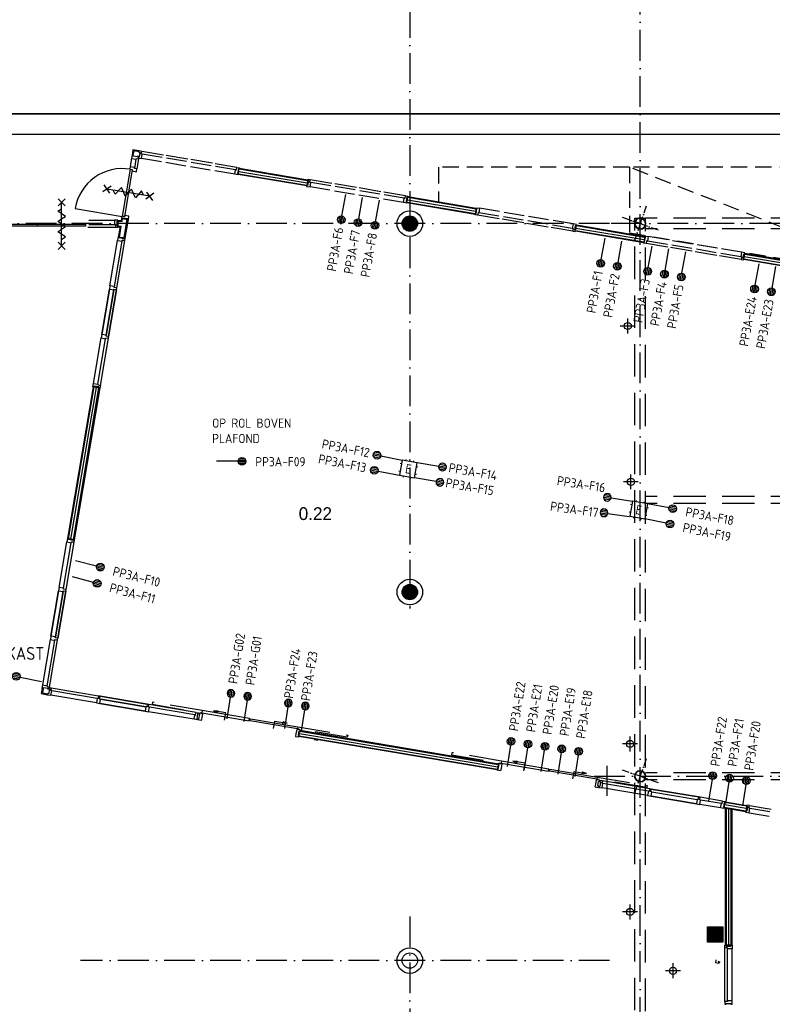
# Model space of a CAD drawing. Header units: millimetres. Extents: x 90707 to 450385, y -1262 to 949019.
# Tile 16 of 60: x 132325 to 147026, y 19153 to 38393. Entities that reach past the tile are written whole.
import ezdxf
from ezdxf.enums import TextEntityAlignment as Align

# ---------------------------------------------------------------- set-up
doc = ezdxf.new("R2010")
doc.units = ezdxf.units.MM
doc.header["$LTSCALE"] = 100
for name, pattern in [('DASHDOT', [9, 6, -1.5, 0, -1.5]), ('HIDDEN', [9.525, 6.35, -3.175]), ('HIDDEN2', [4.7625, 3.175, -1.5875])]:
    doc.linetypes.add(name, pattern=pattern)
doc.layers.get('0').update_dxf_attribs({"linetype": 'CONTINUOUS'})
for name, color, linetype in [('AL$7----_STRAMIEN', 1, 'DASHDOT'), ('AL$8----_HULPKOLOM', 2, 'CONTINUOUS'), ('AL$8----_HULPLIJNEN', 2, 'CONTINUOUS'), ('AL22----_BINNENWAND', 7, 'CONTINUOUS'), ('AL28----_KONSTRUKTIE', 3, 'CONTINUOUS'), ('AL31----_BUITENKOZ', 7, 'CONTINUOUS'), ('AL32----_BINNENKOZ', 7, 'CONTINUOUS'), ('AL32----_DRAAIRICHTING', 1, 'CONTINUOUS'), ('AL65----_BEVEILIGING', 7, 'CONTINUOUS'), ('ALL-----_REFLIJNEN', 8, 'CONTINUOUS'), ('ALXAA---_GEWBETON', 12, 'CONTINUOUS'), ('BOUW', 8, 'CONTINUOUS'), ('EA61303-_ARCEER', 1, 'CONTINUOUS'), ('EB6441--_ATTRIB', 2, 'CONTINUOUS'), ('EB6721--_ATTRIB', 2, 'CONTINUOUS'), ('EL6441--_DATACOM', 3, 'CONTINUOUS'), ('EL6721--_GEB-BEH-AUTO', 3, 'CONTINUOUS'), ('KABELGOOT', 8, 'CONTINUOUS'), ('MV-BINNENBESTRATING', 1, 'CONTINUOUS'), ('MV-BINNENKOZIJN', 1, 'CONTINUOUS'), ('MV-STAALKOLOM', 1, 'CONTINUOUS'), ('TEKST25', 10, 'CONTINUOUS'), ('VOLGNUMMER', 7, 'CONTINUOUS')]:
    doc.layers.add(name, color=color, linetype=linetype)
doc.styles.add('1_8', font='ISO', dxfattribs={"height": 1.8})
doc.styles.add('2_0', font='iso', dxfattribs={"height": 200})
doc.styles.add('BURO-025', font='BUROFONT.shx', dxfattribs={"height": 250})
doc.styles.get("Standard").update_dxf_attribs({"font": 'iso.shx'})

# ---------------------------------------------------------------- blocks, each defined once
blk = doc.blocks.new('ES4X2')
for p, q in [((-0.45, 1.4), (-0.45, 2.6)), ((-0.15, 1.27), (-0.15, 2.73)), ((0.15, 1.27), (0.15, 2.73)), ((0.45, 1.4), (0.45, 2.6)), ((0, 1.25), (0, -3))]:
    blk.add_line(p, q)
blk.add_circle((0, 2), 0.75)
at = {"style": '1_8', "flags": 8}
for tag, p in [('NUMMER', (1.25, 3.5)), ('CODE', (-1.25, 3.5))]:
    blk.add_attdef(tag, text='', height=1.8, rotation=90, dxfattribs=at).set_placement(p, align=Align.MIDDLE_LEFT)
blk.add_attdef('M_CODE', text='', height=1.8, dxfattribs=at).set_placement((0, 0), align=Align.MIDDLE_CENTER)
blk = doc.blocks.new('ES1116A2')
for p, q in [((-1.5, 0.75), (-1.75, 0.75)), ((-0.75, 1.5), (-0.75, 1.75)), ((0.75, 1.5), (0.75, 1.75)), ((1.5, 0.75), (1.75, 0.75)), ((-1.5, -0.75), (-1.75, -0.75)), ((-0.75, -1.5), (-0.75, -1.75)), ((0.75, -1.5), (0.75, -1.75)), ((1.5, -0.75), (1.75, -0.75))]:
    blk.add_line(p, q)
blk.add_lwpolyline([(-1.5, -1.5), (1.5, -1.5), (1.5, 1.5), (-1.5, 1.5)], close=True)
at = {"style": '1_8'}
for tag, flags, p in [('VERMOGEN', 9, (-2.5, 3.5)), ('GROEP', 8, (0, 3.5)), ('SCHAK', 8, (2.5, 3.5)), ('KAST', 9, (7, 3.5)), ('DOEL', 8, (-2.5, 0))]:
    blk.add_attdef(tag, text='', height=1.8, rotation=90, dxfattribs=dict(at, flags=flags)).set_placement(p, align=Align.MIDDLE_LEFT)
at = {"style": '1_8', "flags": 8}
for tag, p in [('NUMMER', (0, 3)), ('CODE', (0, 0))]:
    blk.add_attdef(tag, text='', height=1.8, dxfattribs=at).set_placement(p, align=Align.MIDDLE)
blk.add_attdef('TAL', text='', height=1.8, rotation=90, dxfattribs=at).set_placement((2.5, 3.5), align=Align.MIDDLE_CENTER)
at = {"style": '1_8', "flags": 9}
blk.add_attdef('M_CODE', text='', height=1.8, dxfattribs=at).set_placement((0, 0), align=Align.MIDDLE_CENTER)
blk = doc.blocks.new('EH100000')
at = {"linetype": 'ByBlock'}
for p, q in [((1, 0.5), (0, 0.5)), ((1, 0.5, 1), (0, 0.5, 1)), ((0, -0.5, 1), (1, -0.5, 1)), ((1, -0.5), (0, -0.5))]:
    blk.add_line(p, q, dxfattribs=at)
at = {"linetype": 'ByBlock', "invisible_edges": 15}
for points in [[(1, -0.5), (0, -0.5), (0, 0.5), (1, 0.5)], [(0, 0.5), (1, 0.5), (1, 0.5, 1), (0, 0.5, 1)], [(0, -0.5, 1), (1, -0.5, 1), (1, -0.5), (0, -0.5)]]:
    blk.add_3dface(points, dxfattribs=at)
at = {"linetype": 'ByBlock', "style": '2_0', "flags": 8}
blk.add_attdef('FUNCTIE', text='', height=0.5, dxfattribs=at).set_placement((0.5, 0), align=Align.MIDDLE)
at = {"linetype": 'ByBlock', "flags": 9}
blk.add_attdef('SCHOT', text='', height=0.5, dxfattribs=at).set_placement((0.5, 0), align=Align.MIDDLE)
blk = doc.blocks.new('A$Cca306792')
at = {"layer": 'AL$7----_STRAMIEN', "color": 1}
for p, q in [((48828, 59705), (48828, 28151)), ((48828, 22132), (48828, 5654)), ((52728, 21270), (42396, 21270))]:
    blk.add_line(p, q, dxfattribs=at)
at = {"layer": 'AL$7----_STRAMIEN'}
for points in [[(53328, 5550), (53328, 47073)], [(52428, 24870), (80709, 24870)]]:
    blk.add_lwpolyline(points, dxfattribs=at)
at = {"layer": 'AL$7----_STRAMIEN', "color": 1}
blk.add_lwpolyline([(101068, 35670), (52728, 35670), (28083, 35670)], dxfattribs=at)
at = {"layer": 'AL$8----_HULPKOLOM', "color": 8}
for centre in [(48828, 35670), (48828, 28470), (48828, 28470), (48828, 21270), (48828, 21270)]:
    blk.add_circle(centre, 250, dxfattribs=at)
at = {"layer": 'AL$8----_HULPLIJNEN', "color": 8, "linetype": 'DASHDOT', "ltscale": 0.25}
for p, q in [((53328, 35670), (53449, 36017)), ((53328, 35670), (52981, 35790)), ((53328, 35670), (53208, 35322)), ((53328, 35670), (53676, 35549)), ((53328, 24870), (53449, 25217)), ((53328, 24870), (52981, 24990)), ((53328, 24870), (53208, 24522)), ((53328, 24870), (53676, 24749))]:
    blk.add_line(p, q, dxfattribs=at)
at = {"layer": 'AL22----_BINNENWAND', "color": 8}
for p, q in [((45476, 36630), (45497, 36753)), ((45497, 36753), (46834, 36528)), ((46813, 36405), (45476, 36630)), ((46834, 36528), (46813, 36405)), ((48770, 36075), (48790, 36199)), ((48790, 36199), (50125, 35974)), ((50104, 35851), (48770, 36075)), ((50125, 35974), (50104, 35851)), ((43126, 35732), (43126, 35607)), ((43126, 35732), (43194, 35732)), ((43126, 35717), (43207, 35717)), ((43126, 35622), (43191, 35622)), ((43126, 35607), (43173, 35607)), ((43139, 35408), (43173, 35607)), ((43154, 35405), (43191, 35622)), ((43194, 35732), (43201, 35773)), ((43201, 35773), (43324, 35752)), ((43207, 35717), (43216, 35770)), ((43248, 35389), (43309, 35754)), ((43324, 35752), (43263, 35387)), ((52061, 35521), (52082, 35645)), ((52082, 35645), (53416, 35420)), ((43263, 35387), (43139, 35408)), ((53396, 35297), (52061, 35521)), ((53416, 35420), (53396, 35297)), ((55352, 34967), (55373, 35091)), ((55373, 35091), (56707, 34866)), ((56686, 34743), (55352, 34967)), ((42147, 29514), (42647, 32481)), ((42770, 32460), (42271, 29493)), ((42647, 32481), (42770, 32460)), ((42271, 29493), (42147, 29514)), ((46662, 25646), (46683, 25769)), ((50537, 24994), (46662, 25646)), ((46683, 25769), (50558, 25117)), ((50558, 25117), (50537, 24994)), ((54965, 24248), (54986, 24371)), ((55389, 24177), (54965, 24248)), ((54991, 24244), (54965, 24248)), ((54986, 24371), (55410, 24300)), ((55116, 24223), (54991, 24244)), ((54991, 21568), (54991, 24243)), ((54991, 24243), (54994, 24243)), ((55410, 24300), (55389, 24177)), ((55116, 24223), (55116, 21568)), ((55116, 21568), (54991, 21568))]:
    blk.add_line(p, q, dxfattribs=at)
at = {"layer": 'AL22----_BINNENWAND', "color": 8, "linetype": 'Continuous'}
for p, q in [((45478, 36645), (46816, 36419)), ((45494, 36738), (46831, 36513)), ((48788, 36184), (50123, 35959)), ((48772, 36090), (50107, 35865)), ((52079, 35630), (53414, 35405)), ((52063, 35536), (53398, 35311)), ((55370, 35076), (56705, 34851)), ((55355, 34982), (56689, 34757)), ((42162, 29511), (42662, 32478)), ((42256, 29496), (42755, 32462)), ((46665, 25661), (50540, 25008)), ((46681, 25754), (50556, 25102)), ((55392, 24192), (54968, 24263)), ((55408, 24285), (54984, 24357)), ((55006, 24243), (55006, 21568)), ((55101, 24225), (55101, 21568))]:
    blk.add_line(p, q, dxfattribs=at)
at = {"layer": 'AL28----_KONSTRUKTIE', "color": 8}
for p, q in [((52673, 25073), (52673, 24488)), ((54641, 21630), (54641, 21930)), ((54641, 21930), (54941, 21930)), ((54941, 21930), (54941, 21630)), ((54941, 21630), (54641, 21630))]:
    blk.add_line(p, q, dxfattribs=at)
for centre in [(48828, 35670), (48828, 28470), (48828, 28470), (48828, 21270), (48828, 21270)]:
    blk.add_circle(centre, 150, dxfattribs=at)
for centre, radius, start, end in [((53328, 35670), 110, 160.8893, 340.8893), ((53328, 35670), 110, 340.8893, 160.8893), ((53328, 35670), 102, 160.8893, 340.8893), ((53328, 35670), 102, 340.8893, 160.8893), ((53328, 24870), 110, 160.8893, 340.8893), ((53328, 24870), 110, 340.8893, 160.8893), ((53328, 24870), 102, 160.8893, 340.8893), ((53328, 24870), 102, 340.8893, 160.8893)]:
    blk.add_arc(centre, radius, start, end, dxfattribs=at)
at = {"layer": 'AL31----_BUITENKOZ', "color": 8, "linetype": 'Continuous'}
for p, q in [((40612, 35661), (41546, 35661)), ((41546, 35620), (40612, 35620)), ((41546, 35661), (41546, 35620)), ((41558, 35620), (41558, 35661)), ((41558, 35661), (42493, 35661)), ((42493, 35620), (41558, 35620)), ((42493, 35661), (42493, 35620)), ((44771, 26153), (44765, 26113)), ((44765, 26113), (45690, 25957)), ((45697, 25998), (44771, 26153)), ((45690, 25957), (45697, 25998)), ((45710, 25954), (45717, 25994)), ((45717, 25994), (46642, 25838)), ((46635, 25798), (45710, 25954)), ((46642, 25838), (46635, 25798)), ((50620, 25169), (50613, 25128)), ((50613, 25128), (51538, 24973)), ((51545, 25013), (50620, 25169)), ((51538, 24973), (51545, 25013)), ((51558, 24969), (51565, 25010)), ((52484, 24814), (51558, 24969)), ((51565, 25010), (52490, 24854)), ((52490, 24854), (52484, 24814))]:
    blk.add_line(p, q, dxfattribs=at)
at = {"layer": 'AL31----_BUITENKOZ', "color": 8, "linetype": 'HIDDEN'}
for p, q in [((43800, 26317), (43793, 26277)), ((43793, 26277), (44765, 26113)), ((44771, 26153), (43800, 26317)), ((47607, 25634), (46635, 25798)), ((46642, 25838), (47614, 25675)), ((47614, 25675), (47607, 25634)), ((49648, 25332), (49641, 25292)), ((49641, 25292), (50613, 25128)), ((50620, 25169), (49648, 25332)), ((52490, 24854), (53462, 24690)), ((53455, 24650), (52484, 24814)), ((53462, 24690), (53455, 24650))]:
    blk.add_line(p, q, dxfattribs=at)
at = {"layer": 'AL31----_BUITENKOZ', "color": 8}
for p, q in [((44995, 26149), (45079, 26151)), ((45234, 26108), (44995, 26149)), ((44995, 26149), (45073, 26119)), ((45073, 26119), (45076, 26135)), ((45079, 26151), (45076, 26135)), ((45210, 25964), (45234, 26108)), ((46165, 25803), (46190, 25947)), ((46190, 25947), (46429, 25907)), ((46346, 25905), (46348, 25921)), ((46429, 25907), (46346, 25905)), ((46351, 25937), (46348, 25921)), ((46429, 25907), (46351, 25937)), ((50843, 25164), (50927, 25167)), ((51082, 25124), (50843, 25164)), ((50843, 25164), (50921, 25134)), ((50921, 25134), (50924, 25150)), ((50927, 25167), (50924, 25150)), ((51058, 24979), (51082, 25124)), ((52014, 24818), (52038, 24963)), ((52038, 24963), (52278, 24923)), ((52194, 24920), (52197, 24936)), ((52278, 24923), (52194, 24920)), ((52199, 24952), (52197, 24936)), ((52278, 24923), (52199, 24952))]:
    blk.add_line(p, q, dxfattribs=at)
at = {"layer": 'AL32----_BINNENKOZ', "color": 8}
for p, q in [((43393, 36958), (43363, 36780)), ((43402, 37007), (43391, 36941)), ((43391, 36941), (43477, 36927)), ((43419, 37110), (43402, 37007)), ((43423, 37004), (43402, 37007)), ((43541, 37089), (43419, 37110)), ((43434, 37089), (43419, 37004)), ((43421, 36988), (43423, 37004)), ((43511, 36973), (43421, 36988)), ((43538, 37072), (43434, 37089)), ((43477, 36927), (43480, 36943)), ((43480, 36943), (43530, 36935)), ((43514, 36988), (43511, 36973)), ((43539, 36984), (43514, 36988)), ((43522, 36974), (43518, 36952)), ((43518, 36952), (43584, 36941)), ((43538, 36971), (43522, 36974)), ((43530, 36935), (43539, 36984)), ((43541, 37089), (43537, 37065)), ((43537, 37065), (43553, 37062)), ((43553, 37062), (43538, 36971)), ((43591, 37081), (43541, 37089)), ((43582, 37031), (43591, 37081)), ((43599, 37028), (43582, 37031)), ((43584, 36941), (43599, 37028)), ((43974, 36876), (43584, 36941)), ((44014, 37010), (43591, 37081)), ((43988, 36962), (43599, 37028)), ((44492, 36929), (44069, 37000)), ((44467, 36882), (44077, 36947)), ((43363, 36780), (43356, 36734)), ((43363, 36780), (43356, 36734)), ((43450, 36765), (43363, 36780)), ((43477, 36927), (43447, 36747)), ((43447, 36747), (43450, 36765)), ((43530, 36935), (43497, 36739)), ((44452, 36795), (44062, 36861)), ((44930, 36715), (44541, 36780)), ((44970, 36849), (44547, 36920)), ((44945, 36801), (44555, 36867)), ((45448, 36768), (45025, 36839)), ((45423, 36721), (45034, 36786)), ((45440, 36718), (45448, 36768)), ((45448, 36768), (45498, 36760)), ((45498, 36760), (45494, 36735)), ((43367, 36732), (43211, 35811)), ((43406, 36726), (43251, 35805)), ((43356, 36734), (43406, 36726)), ((43406, 36726), (43401, 36699)), ((43401, 36699), (43488, 36684)), ((43497, 36739), (43447, 36747)), ((43488, 36684), (43497, 36739)), ((45409, 36634), (45019, 36700)), ((45409, 36634), (45423, 36721)), ((45475, 36623), (45409, 36634)), ((45423, 36721), (45440, 36718)), ((45478, 36738), (45462, 36647)), ((45462, 36647), (45478, 36645)), ((45478, 36645), (45475, 36623)), ((45494, 36735), (45478, 36738)), ((46816, 36419), (46812, 36398)), ((46812, 36398), (46878, 36387)), ((46831, 36417), (46816, 36419)), ((46835, 36535), (46831, 36510)), ((46831, 36510), (46847, 36508)), ((46847, 36508), (46831, 36417)), ((46884, 36527), (46835, 36535)), ((46876, 36476), (46884, 36527)), ((46893, 36473), (46876, 36476)), ((46878, 36387), (46893, 36473)), ((47267, 36321), (46878, 36387)), ((47307, 36455), (46884, 36527)), ((47282, 36408), (46893, 36473)), ((47786, 36375), (47363, 36446)), ((47760, 36327), (47371, 36393)), ((48264, 36294), (47841, 36366)), ((47746, 36241), (47356, 36306)), ((48224, 36160), (47834, 36226)), ((48239, 36247), (47849, 36312)), ((48742, 36214), (48319, 36285)), ((48717, 36166), (48327, 36232)), ((48734, 36164), (48742, 36214)), ((48742, 36214), (48791, 36206)), ((48771, 36184), (48756, 36093)), ((48787, 36181), (48771, 36184)), ((48791, 36206), (48787, 36181)), ((48702, 36080), (48313, 36145)), ((48702, 36080), (48717, 36166)), ((48768, 36068), (48702, 36080)), ((48717, 36166), (48734, 36164)), ((48756, 36093), (48772, 36090)), ((48772, 36090), (48768, 36068)), ((50123, 35959), (50126, 35981)), ((50126, 35981), (50192, 35970)), ((43201, 35813), (43194, 35774)), ((43251, 35805), (43201, 35813)), ((43255, 35831), (43251, 35805)), ((43342, 35817), (43255, 35831)), ((43331, 35751), (43342, 35817)), ((50103, 35844), (50107, 35868)), ((50152, 35835), (50103, 35844)), ((50107, 35868), (50123, 35866)), ((50138, 35956), (50123, 35959)), ((50123, 35866), (50138, 35956)), ((50161, 35886), (50152, 35835)), ((50575, 35764), (50152, 35835)), ((50178, 35883), (50161, 35886)), ((50192, 35970), (50178, 35883)), ((50567, 35817), (50178, 35883)), ((50582, 35904), (50192, 35970)), ((51045, 35737), (50656, 35802)), ((51060, 35824), (50671, 35889)), ((51538, 35743), (51149, 35809)), ((42541, 35600), (43076, 35600)), ((42558, 35739), (43059, 35739)), ((42558, 35651), (43059, 35651)), ((43126, 35739), (43059, 35739)), ((43059, 35739), (43059, 35651)), ((43059, 35651), (43076, 35651)), ((43076, 35651), (43076, 35600)), ((43076, 35600), (43126, 35600)), ((43110, 35625), (43110, 35717)), ((43110, 35717), (43126, 35717)), ((43126, 35625), (43110, 35625)), ((43126, 35717), (43126, 35739)), ((43126, 35600), (43126, 35625)), ((43194, 35774), (43219, 35770)), ((43219, 35770), (43221, 35785)), ((43221, 35785), (43312, 35770)), ((43312, 35770), (43309, 35754)), ((43309, 35754), (43331, 35751)), ((51054, 35684), (50631, 35755)), ((51532, 35603), (51109, 35674)), ((51524, 35656), (51134, 35722)), ((52010, 35523), (51587, 35594)), ((52002, 35576), (51612, 35641)), ((52017, 35663), (51627, 35728)), ((52017, 35663), (52002, 35576)), ((52083, 35651), (52017, 35663)), ((52048, 35542), (52063, 35632)), ((52063, 35632), (52079, 35630)), ((52079, 35630), (52083, 35651)), ((43131, 35409), (43120, 35343)), ((43153, 35405), (43131, 35409)), ((43150, 35390), (43153, 35405)), ((52002, 35576), (52019, 35573)), ((52019, 35573), (52010, 35523)), ((52010, 35523), (52060, 35514)), ((52064, 35539), (52048, 35542)), ((52060, 35514), (52064, 35539)), ((53414, 35405), (53417, 35427)), ((53430, 35402), (53414, 35405)), ((53414, 35312), (53430, 35402)), ((53417, 35427), (53484, 35416)), ((53484, 35416), (53469, 35329)), ((53873, 35350), (53484, 35416)), ((42970, 34455), (43120, 35343)), ((43057, 34440), (43207, 35328)), ((43105, 34415), (43260, 35337)), ((43120, 35343), (43207, 35328)), ((43241, 35374), (43150, 35390)), ((43207, 35328), (43210, 35345)), ((43260, 35337), (43210, 35345)), ((43210, 35345), (43260, 35337)), ((43244, 35390), (43241, 35374)), ((43268, 35386), (43244, 35390)), ((43260, 35337), (43268, 35386)), ((53394, 35290), (53399, 35314)), ((53444, 35281), (53394, 35290)), ((53399, 35314), (53414, 35312)), ((53452, 35332), (53444, 35281)), ((53867, 35210), (53444, 35281)), ((53469, 35329), (53452, 35332)), ((53858, 35263), (53469, 35329)), ((54337, 35183), (53947, 35248)), ((54351, 35270), (53962, 35335)), ((54830, 35189), (54440, 35255)), ((54345, 35130), (53922, 35201)), ((54823, 35049), (54400, 35120)), ((54815, 35102), (54425, 35168)), ((55302, 34969), (54879, 35040)), ((55293, 35022), (54904, 35087)), ((55308, 35109), (54918, 35174)), ((55308, 35109), (55293, 35022)), ((55293, 35022), (55310, 35019)), ((55310, 35019), (55302, 34969)), ((55374, 35097), (55308, 35109)), ((55339, 34988), (55355, 35078)), ((55355, 35078), (55370, 35076)), ((55370, 35076), (55374, 35097)), ((55302, 34969), (55351, 34960)), ((55355, 34985), (55339, 34988)), ((55351, 34960), (55355, 34985)), ((42970, 34455), (42959, 34389)), ((43057, 34440), (42970, 34455)), ((43054, 34424), (43057, 34440)), ((42810, 33501), (42959, 34389)), ((42959, 34389), (42810, 33501)), ((42810, 33501), (42959, 34389)), ((42959, 34389), (42810, 33501)), ((42897, 33487), (43046, 34374)), ((43046, 34374), (42897, 33487)), ((42944, 33461), (43099, 34382)), ((43099, 34382), (42944, 33461)), ((42959, 34389), (43046, 34374)), ((43046, 34374), (43049, 34391)), ((43049, 34391), (43099, 34382)), ((43105, 34415), (43054, 34424)), ((43099, 34382), (43105, 34415)), ((42810, 33501), (42799, 33435)), ((42897, 33487), (42810, 33501)), ((42894, 33470), (42897, 33487)), ((42650, 32548), (42799, 33435)), ((42650, 32548), (42799, 33435)), ((42736, 32534), (42886, 33421)), ((42784, 32508), (42939, 33429)), ((42799, 33435), (42886, 33421)), ((42886, 33421), (42888, 33437)), ((42888, 33437), (42939, 33429)), ((42944, 33461), (42894, 33470)), ((42939, 33429), (42944, 33461)), ((42638, 32482), (42650, 32548)), ((42650, 32548), (42736, 32534)), ((42736, 32534), (42733, 32517)), ((42733, 32517), (42784, 32508)), ((42660, 32478), (42638, 32482)), ((42663, 32494), (42660, 32478)), ((42753, 32479), (42663, 32494)), ((42751, 32463), (42753, 32479)), ((42775, 32459), (42751, 32463)), ((42784, 32508), (42775, 32459)), ((41978, 28561), (42128, 29449)), ((42113, 28521), (42268, 29443)), ((42139, 29515), (42128, 29449)), ((42128, 29449), (42215, 29435)), ((42161, 29512), (42139, 29515)), ((42158, 29496), (42161, 29512)), ((42249, 29481), (42158, 29496)), ((42215, 29435), (42217, 29451)), ((42268, 29443), (42217, 29451)), ((42217, 29451), (42268, 29443)), ((42251, 29496), (42249, 29481)), ((42276, 29492), (42251, 29496)), ((42268, 29443), (42276, 29492)), ((42065, 28547), (42215, 29435)), ((41818, 27608), (41967, 28495)), ((41967, 28495), (41818, 27608)), ((41818, 27608), (41967, 28495)), ((41967, 28495), (41818, 27608)), ((41905, 27593), (42054, 28481)), ((42054, 28481), (41905, 27593)), ((41952, 27568), (42107, 28489)), ((42107, 28489), (41952, 27568)), ((41978, 28561), (41967, 28495)), ((41967, 28495), (42054, 28481)), ((42065, 28547), (41978, 28561)), ((42054, 28481), (42057, 28497)), ((42057, 28497), (42107, 28489)), ((42062, 28530), (42065, 28547)), ((42113, 28521), (42062, 28530)), ((42107, 28489), (42113, 28521)), ((41657, 26655), (41807, 27542)), ((41657, 26655), (41807, 27542)), ((41744, 26640), (41894, 27527)), ((41792, 26615), (41947, 27535)), ((41818, 27608), (41807, 27542)), ((41807, 27542), (41894, 27527)), ((41905, 27593), (41818, 27608)), ((41894, 27527), (41896, 27544)), ((41896, 27544), (41947, 27535)), ((41902, 27576), (41905, 27593)), ((41952, 27568), (41902, 27576)), ((41947, 27535), (41952, 27568)), ((41646, 26589), (41629, 26486)), ((41646, 26589), (41657, 26655)), ((41668, 26585), (41646, 26589)), ((41664, 26586), (41650, 26501)), ((41657, 26655), (41744, 26640)), ((41671, 26601), (41668, 26585)), ((41761, 26585), (41671, 26601)), ((41744, 26640), (41741, 26623)), ((41741, 26623), (41792, 26615)), ((41759, 26570), (41761, 26585)), ((41783, 26565), (41759, 26570)), ((41774, 26602), (41770, 26578)), ((41770, 26578), (41786, 26575)), ((41786, 26575), (41771, 26484)), ((41824, 26594), (41774, 26602)), ((41792, 26615), (41783, 26565)), ((41824, 26594), (41815, 26544)), ((41815, 26544), (41824, 26594)), ((42745, 26439), (41824, 26594)), ((41629, 26486), (41751, 26465)), ((41650, 26501), (41754, 26483)), ((41755, 26487), (41751, 26465)), ((41751, 26465), (41817, 26454)), ((41771, 26484), (41755, 26487)), ((41832, 26541), (41815, 26544)), ((41817, 26454), (41832, 26541)), ((42705, 26305), (41817, 26454)), ((42720, 26392), (41832, 26541)), ((42720, 26392), (42705, 26305)), ((42737, 26389), (42720, 26392)), ((42745, 26439), (42737, 26389)), ((42778, 26434), (42745, 26439)), ((42769, 26383), (42778, 26434)), ((42786, 26380), (42769, 26383)), ((42771, 26294), (42786, 26380)), ((43699, 26279), (42778, 26434)), ((42778, 26434), (43699, 26279)), ((43674, 26231), (42786, 26380)), ((42786, 26380), (43674, 26231)), ((42705, 26305), (42771, 26294)), ((43659, 26144), (42771, 26294)), ((42771, 26294), (43659, 26144)), ((43659, 26144), (42771, 26294)), ((42771, 26294), (43659, 26144)), ((43674, 26231), (43659, 26144)), ((43690, 26228), (43674, 26231)), ((43699, 26279), (43690, 26228)), ((43731, 26273), (43699, 26279)), ((43723, 26223), (43731, 26273)), ((43740, 26220), (43723, 26223)), ((43725, 26133), (43740, 26220)), ((44652, 26118), (43731, 26273)), ((44627, 26071), (43740, 26220)), ((43659, 26144), (43725, 26133)), ((44612, 25984), (43725, 26133)), ((44612, 25984), (43725, 26133)), ((44612, 25984), (44627, 26071)), ((44678, 25973), (44612, 25984)), ((44627, 26071), (44643, 26068)), ((44643, 26068), (44652, 26118)), ((44652, 26118), (44701, 26110)), ((44681, 26088), (44666, 25997)), ((44666, 25997), (44682, 25994)), ((44682, 25994), (44678, 25973)), ((44697, 26085), (44681, 26088)), ((44688, 25971), (44692, 25996)), ((44692, 25996), (44708, 25993)), ((44701, 26110), (44697, 26085)), ((44707, 26086), (44711, 26108)), ((44723, 26084), (44707, 26086)), ((44708, 25993), (44723, 26084)), ((44711, 26108), (44777, 26097)), ((44763, 26010), (44754, 25960)), ((44777, 26097), (44763, 26010)), ((44763, 26010), (44763, 26010)), ((44754, 25960), (44688, 25971)), ((46618, 25787), (46604, 25700)), ((46684, 25776), (46618, 25787)), ((46604, 25700), (46595, 25650)), ((46595, 25650), (46661, 25639)), ((46604, 25700), (46604, 25700)), ((46650, 25666), (46665, 25757)), ((46665, 25664), (46650, 25666)), ((46661, 25639), (46665, 25664)), ((46665, 25757), (46681, 25754)), ((46681, 25754), (46684, 25776)), ((46962, 25589), (47028, 25578)), ((50556, 25102), (50559, 25124)), ((50571, 25099), (50556, 25102)), ((50556, 25009), (50571, 25099)), ((50559, 25124), (50625, 25113)), ((50611, 25026), (50602, 24975)), ((50625, 25113), (50611, 25026)), ((50611, 25026), (50611, 25026)), ((50536, 24987), (50540, 25011)), ((50602, 24975), (50536, 24987)), ((50540, 25011), (50556, 25009)), ((52452, 24716), (52443, 24666)), ((52443, 24666), (52509, 24654)), ((52466, 24803), (52452, 24716)), ((52452, 24716), (52452, 24716)), ((52533, 24792), (52466, 24803)), ((52498, 24682), (52513, 24772)), ((52514, 24679), (52498, 24682)), ((52509, 24654), (52514, 24679)), ((52513, 24772), (52529, 24770)), ((52523, 24674), (52519, 24653)), ((52519, 24653), (52585, 24642)), ((52539, 24672), (52523, 24674)), ((52529, 24770), (52533, 24792)), ((52542, 24790), (52538, 24765)), ((52538, 24765), (52554, 24763)), ((52554, 24763), (52539, 24672)), ((52592, 24782), (52542, 24790)), ((52592, 24782), (52583, 24731)), ((52583, 24731), (52592, 24782)), ((52600, 24728), (52583, 24731)), ((52585, 24642), (52600, 24728)), ((53473, 24492), (52585, 24642)), ((53513, 24626), (52592, 24782)), ((53488, 24579), (52600, 24728)), ((53513, 24626), (53504, 24576)), ((53545, 24621), (53513, 24626)), ((53488, 24579), (53473, 24492)), ((53473, 24492), (53539, 24481)), ((53504, 24576), (53488, 24579)), ((53537, 24571), (53545, 24621)), ((53554, 24568), (53537, 24571)), ((53539, 24481), (53554, 24568)), ((53539, 24481), (54426, 24332)), ((54426, 24332), (53539, 24481)), ((53539, 24481), (54426, 24332)), ((54426, 24332), (53539, 24481)), ((53545, 24621), (54466, 24466)), ((54466, 24466), (53545, 24621)), ((53554, 24568), (54441, 24419)), ((54466, 24466), (54458, 24416)), ((54499, 24460), (54466, 24466)), ((54490, 24410), (54499, 24460)), ((54938, 24387), (54499, 24460)), ((54441, 24419), (54426, 24332)), ((54426, 24332), (54493, 24321)), ((54458, 24416), (54441, 24419)), ((54507, 24407), (54490, 24410)), ((54493, 24321), (54507, 24407)), ((54898, 24252), (54493, 24321)), ((54898, 24252), (54493, 24321)), ((54913, 24339), (54507, 24407)), ((54898, 24252), (54913, 24339)), ((54964, 24241), (54898, 24252)), ((54913, 24339), (54929, 24336)), ((54929, 24336), (54938, 24387)), ((54938, 24387), (54987, 24378)), ((54967, 24356), (54952, 24266)), ((54952, 24266), (54968, 24263)), ((54968, 24263), (54964, 24241)), ((54983, 24354), (54967, 24356)), ((54987, 24378), (54983, 24354)), ((55411, 24307), (55407, 24282)), ((55407, 24282), (55423, 24280)), ((55423, 24280), (55408, 24189)), ((55461, 24299), (55411, 24307)), ((55452, 24248), (55461, 24299)), ((55469, 24245), (55452, 24248)), ((55454, 24159), (55469, 24245)), ((55461, 24299), (55884, 24227)), ((55469, 24245), (55858, 24180)), ((55392, 24192), (55388, 24170)), ((55388, 24170), (55454, 24159)), ((55408, 24189), (55392, 24192)), ((55454, 24159), (55844, 24093)), ((54984, 21568), (55009, 21568)), ((54984, 21518), (54984, 21568)), ((55009, 21568), (55009, 21552)), ((55009, 21552), (55098, 21552)), ((55098, 21552), (55098, 21568)), ((55098, 21568), (55123, 21568)), ((55123, 21568), (55123, 21501)), ((54984, 20468), (54984, 21518)), ((55035, 21518), (54984, 21518)), ((55035, 21501), (55035, 21518)), ((55035, 20485), (55035, 21501)), ((55123, 21501), (55035, 21501)), ((55123, 20485), (55123, 21501)), ((54804, 21283), (54796, 21233)), ((54796, 21233), (54862, 21222)), ((54804, 21283), (54804, 21283)), ((54866, 21246), (54850, 21249)), ((54862, 21222), (54866, 21246)), ((54875, 21242), (54872, 21220)), ((54891, 21239), (54875, 21242)), ((55035, 20468), (54984, 20468)), ((54984, 20468), (54984, 20418)), ((54984, 20418), (55009, 20418)), ((55009, 20418), (55009, 20434)), ((55009, 20434), (55098, 20434)), ((55123, 20485), (55035, 20485)), ((55035, 20485), (55035, 20468)), ((55098, 20434), (55098, 20418)), ((55098, 20418), (55123, 20418)), ((55123, 20418), (55123, 20485))]:
    blk.add_line(p, q, dxfattribs=at)
at = {"layer": 'AL32----_BINNENKOZ', "color": 8, "linetype": 'HIDDEN2'}
for p, q in [((53118, 36774), (49388, 36774)), ((49388, 36774), (49388, 36098)), ((58797, 34530), (53117, 36775)), ((79230, 36774), (53117, 36775)), ((53117, 36775), (53117, 36775)), ((53117, 36775), (53117, 35491)), ((53117, 35491), (58797, 34527))]:
    blk.add_line(p, q, dxfattribs=at)
at = {"layer": 'AL32----_DRAAIRICHTING', "color": 8}
blk.add_line((42290, 35966), (43211, 35811), dxfattribs=at)
blk.add_arc((43211, 35811), 934, 80.4447, 170.4447, dxfattribs=at)
at = {"layer": 'AL65----_BEVEILIGING', "color": 8, "linetype": 'Continuous'}
for p, q in [((42992, 36403), (42830, 36288)), ((42968, 36265), (42854, 36426)), ((43195, 36374), (43071, 36243)), ((43232, 36292), (43195, 36374)), ((43749, 36205), (42911, 36346)), ((43071, 36243), (43034, 36325)), ((43268, 36209), (43232, 36292)), ((43392, 36341), (43268, 36209)), ((43429, 36258), (43392, 36341)), ((43466, 36176), (43429, 36258)), ((43589, 36308), (43466, 36176)), ((43626, 36225), (43589, 36308)), ((43830, 36262), (43669, 36147)), ((43807, 36124), (43692, 36285)), ((41956, 36016), (42096, 36156)), ((42096, 36016), (41956, 36156)), ((42026, 35236), (42026, 36086)), ((41951, 35911), (42026, 35961)), ((42101, 35811), (41951, 35911)), ((42026, 35761), (42101, 35811)), ((41951, 35711), (42026, 35761)), ((42101, 35611), (41951, 35711)), ((42026, 35561), (42101, 35611)), ((41951, 35511), (42026, 35561)), ((42101, 35411), (41951, 35511)), ((42026, 35361), (42101, 35411)), ((41956, 35166), (42096, 35306)), ((42096, 35166), (41956, 35306))]:
    blk.add_line(p, q, dxfattribs=at)
at = {"layer": 'ALL-----_REFLIJNEN', "color": 8, "linetype": 'Continuous'}
for p, q in [((45486, 36691), (46823, 36466)), ((48780, 36137), (50115, 35912)), ((52071, 35583), (53406, 35358)), ((55362, 35029), (56697, 34804)), ((42209, 29504), (42708, 32470)), ((46673, 25707), (50548, 25055)), ((55400, 24238), (54976, 24310)), ((55053, 24243), (55053, 21568))]:
    blk.add_line(p, q, dxfattribs=at)
at = {"layer": 'ALXAA---_GEWBETON', "color": 8}
for p, q in [((48748, 35543), (48748, 35796)), ((48768, 35532), (48768, 35807)), ((48788, 35525), (48788, 35814)), ((48808, 35521), (48808, 35818)), ((48828, 35520), (48828, 35820)), ((48848, 35521), (48848, 35818)), ((48868, 35525), (48868, 35814)), ((48888, 35532), (48888, 35807)), ((48908, 35543), (48908, 35796)), ((48688, 35616), (48688, 35723)), ((48708, 35580), (48708, 35760)), ((48728, 35558), (48728, 35781)), ((48928, 35558), (48928, 35781)), ((48948, 35580), (48948, 35760)), ((48968, 35616), (48968, 35723)), ((48688, 28416), (48688, 28523)), ((48688, 28416), (48688, 28523)), ((48708, 28380), (48708, 28560)), ((48708, 28380), (48708, 28560)), ((48728, 28358), (48728, 28581)), ((48728, 28358), (48728, 28581)), ((48748, 28343), (48748, 28596)), ((48748, 28343), (48748, 28596)), ((48768, 28332), (48768, 28607)), ((48768, 28332), (48768, 28607)), ((48788, 28325), (48788, 28614)), ((48788, 28325), (48788, 28614)), ((48808, 28321), (48808, 28618)), ((48808, 28321), (48808, 28618)), ((48828, 28320), (48828, 28620)), ((48828, 28320), (48828, 28620)), ((48848, 28321), (48848, 28618)), ((48848, 28321), (48848, 28618)), ((48868, 28325), (48868, 28614)), ((48868, 28325), (48868, 28614)), ((48888, 28332), (48888, 28607)), ((48888, 28332), (48888, 28607)), ((48908, 28343), (48908, 28596)), ((48908, 28343), (48908, 28596)), ((48928, 28358), (48928, 28581)), ((48928, 28358), (48928, 28581)), ((48948, 28380), (48948, 28560)), ((48948, 28380), (48948, 28560)), ((48968, 28416), (48968, 28523)), ((48968, 28416), (48968, 28523)), ((54641, 21929), (54941, 21929)), ((54641, 21909), (54941, 21909)), ((54641, 21889), (54941, 21889)), ((54641, 21869), (54941, 21869)), ((54641, 21849), (54941, 21849)), ((54641, 21829), (54941, 21829)), ((54641, 21809), (54941, 21809)), ((54641, 21789), (54941, 21789)), ((54641, 21769), (54941, 21769)), ((54641, 21749), (54941, 21749)), ((54641, 21729), (54941, 21729)), ((54641, 21709), (54941, 21709)), ((54641, 21689), (54941, 21689)), ((54641, 21669), (54941, 21669)), ((54641, 21649), (54941, 21649))]:
    blk.add_line(p, q, dxfattribs=at)
at = {"layer": 'MV-BINNENBESTRATING', "color": 8}
for p, q in [((53085, 33524), (53085, 33814)), ((53230, 33669), (52939, 33669)), ((53291, 30625), (53001, 30625)), ((53146, 30480), (53146, 30770)), ((53130, 25357), (53130, 25647)), ((53130, 25357), (53130, 25647)), ((53276, 25502), (52985, 25502)), ((53276, 25502), (52985, 25502)), ((53130, 22075), (53130, 22365)), ((53276, 22220), (52985, 22220)), ((53969, 20925), (53969, 21216)), ((54114, 21070), (53824, 21070))]:
    blk.add_line(p, q, dxfattribs=at)
at = {"layer": 'MV-BINNENKOZIJN', "color": 6}
blk.add_line((53224, 35776), (53434, 35776), dxfattribs=at)
at = {"layer": 'MV-BINNENKOZIJN', "color": 2, "linetype": 'HIDDEN'}
for p, q in [((78423, 35776), (53434, 35776)), ((78423, 35565), (53434, 35565)), ((78423, 30337), (53434, 30337)), ((78423, 30202), (53434, 30202)), ((78423, 24937), (53434, 24937)), ((78423, 24802), (53434, 24802))]:
    blk.add_line(p, q, dxfattribs=at)
for points in [[(53224, 11726), (53224, 35776)], [(53434, 11709), (53434, 35776)]]:
    blk.add_lwpolyline(points, dxfattribs=at)
at = {"layer": 'MV-STAALKOLOM', "color": 8}
for centre in [(53085, 33669), (53146, 30625), (53130, 25502), (53130, 25502), (53130, 22220), (53969, 21070)]:
    blk.add_circle(centre, 70.2, dxfattribs=at)
at = {"layer": 'KABELGOOT', "xscale": 23591.03645828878, "yscale": 400, "zscale": 60, "rotation": 179.9999999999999}
blk.add_blockref('EH100000', (64359, 37616), dxfattribs=at)
at = {"layer": 'BOUW', "style": 'BURO-025'}
blk.add_text('0.22', height=250, dxfattribs=at).set_placement((46657, 29878))
at = {"layer": 'VOLGNUMMER', "color": 252, "linetype": 'ByBlock'}
for tag, p in [('0.28', (16187, 74214)), ('0.17', (62961, 72994)), ('0.16', (78893, 73105)), ('0.29', (35887, 72529)), ('0.18', (53124, 64542)), ('0.701', (85482, 63517)), ('0.30', (29366, 63128)), ('0.32', (36092, 63166)), ('0.12', (90689, 63024)), ('0.29A', (33165, 62745)), ('0.30', (38191, 61494)), ('0.27', (17657, 61363)), ('0.19', (61479, 61433)), ('0.14', (89762, 60088)), ('0.33', (45869, 59450)), ('0.15', (73454, 57402)), ('0.25', (28058, 57013)), ('0.801', (112714, 57073)), ('0.18A', (61029, 56759)), ('0.26A', (36299, 54851)), ('0.20', (60895, 53506)), ('0.800', (90980, 50804)), ('0.25A', (73288, 48435)), ('0.21', (58702, 48178)), ('0.300', (94483, 48257)), ('0.24', (35041, 47783)), ('0.102', (87631, 47613)), ('0.26', (18559, 46119)), ('0.203', (95795, 46197)), ('0.802', (68387, 42721)), ('0.204', (95497, 42149)), ('0.07B', (66790, 38909)), ('0.702', (95327, 36513))]:
    blk.add_attdef(tag, text='', height=250, dxfattribs=at).set_placement(p, align=Align.MIDDLE_CENTER)
at = {"layer": 'VOLGNUMMER', "color": 8, "linetype": 'ByBlock'}
blk.add_attdef('0.600', text='', height=250, dxfattribs=at).set_placement((96800, 48300), align=Align.MIDDLE_CENTER)

msp = doc.modelspace()

# ---------------------------------------------------------------- block references
at = {"layer": 'EL6441--_DATACOM'}
msp.add_blockref('A$Cca306792', (91118, -1262), dxfattribs=at)
ref = msp.add_blockref('ES4X2', (138641, 34680), dxfattribs=dict(at, xscale=99.99999999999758, yscale=99.99999999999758, zscale=99.99999999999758, rotation=169.8693733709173))
ref.add_attrib('CODE', 'PP3A-F6', dxfattribs={"layer": 'EB6441--_ATTRIB', "color": 1, "height": 180, "rotation": 79.8694, "style": '1_8', "flags": 8}).set_placement((138564, 34335), align=Align.MIDDLE_RIGHT)
ref = msp.add_blockref('ES4X2', (138970, 34625), dxfattribs=dict(at, xscale=99.99999999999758, yscale=99.99999999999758, zscale=99.99999999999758, rotation=169.8693733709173))
ref.add_attrib('CODE', 'PP3A-F7', dxfattribs={"layer": 'EB6441--_ATTRIB', "color": 1, "height": 180, "rotation": 79.8694, "style": '1_8', "flags": 8}).set_placement((138893, 34280), align=Align.MIDDLE_RIGHT)
ref = msp.add_blockref('ES4X2', (139299, 34569), dxfattribs=dict(at, xscale=99.99999999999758, yscale=99.99999999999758, zscale=99.99999999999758, rotation=169.8693733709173))
ref.add_attrib('CODE', 'PP3A-F8', dxfattribs={"layer": 'EB6441--_ATTRIB', "color": 1, "height": 180, "rotation": 79.8694, "style": '1_8', "flags": 8}).set_placement((139222, 34225), align=Align.MIDDLE_RIGHT)
ref = msp.add_blockref('ES4X2', (143707, 33827), dxfattribs=dict(at, xscale=99.99999999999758, yscale=99.99999999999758, zscale=99.99999999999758, rotation=169.8693733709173))
ref.add_attrib('CODE', 'PP3A-F1', dxfattribs={"layer": 'EB6441--_ATTRIB', "color": 1, "height": 180, "rotation": 79.8694, "style": '1_8', "flags": 8}).set_placement((143630, 33483), align=Align.MIDDLE_RIGHT)
ref = msp.add_blockref('ES4X2', (144036, 33772), dxfattribs=dict(at, xscale=99.99999999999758, yscale=99.99999999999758, zscale=99.99999999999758, rotation=169.8693733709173))
ref.add_attrib('CODE', 'PP3A-F2', dxfattribs={"layer": 'EB6441--_ATTRIB', "color": 1, "height": 180, "rotation": 79.8694, "style": '1_8', "flags": 8}).set_placement((143959, 33427), align=Align.MIDDLE_RIGHT)
ref = msp.add_blockref('ES4X2', (144626, 33672), dxfattribs=dict(at, xscale=99.99999999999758, yscale=99.99999999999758, zscale=99.99999999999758, rotation=169.8693733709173))
ref.add_attrib('CODE', 'PP3A-F3', dxfattribs={"layer": 'EB6441--_ATTRIB', "color": 1, "height": 180, "rotation": 79.8694, "style": '1_8', "flags": 8}).set_placement((144550, 33328), align=Align.MIDDLE_RIGHT)
ref = msp.add_blockref('ES4X2', (144955, 33617), dxfattribs=dict(at, xscale=99.99999999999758, yscale=99.99999999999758, zscale=99.99999999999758, rotation=169.8693733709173))
ref.add_attrib('CODE', 'PP3A-F4', dxfattribs={"layer": 'EB6441--_ATTRIB', "color": 1, "height": 180, "rotation": 79.8694, "style": '1_8', "flags": 8}).set_placement((144879, 33272), align=Align.MIDDLE_RIGHT)
ref = msp.add_blockref('ES4X2', (145284, 33562), dxfattribs=dict(at, xscale=99.99999999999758, yscale=99.99999999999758, zscale=99.99999999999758, rotation=169.8693733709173))
ref.add_attrib('CODE', 'PP3A-F5', dxfattribs={"layer": 'EB6441--_ATTRIB', "color": 1, "height": 180, "rotation": 79.8694, "style": '1_8', "flags": 8}).set_placement((145208, 33217), align=Align.MIDDLE_RIGHT)
ref = msp.add_blockref('ES4X2', (146714, 33328), dxfattribs=dict(at, xscale=99.99999999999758, yscale=99.99999999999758, zscale=99.99999999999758, rotation=169.8693733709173))
ref.add_attrib('CODE', 'PP3A-E24', dxfattribs={"layer": 'EB6441--_ATTRIB', "color": 1, "height": 180, "rotation": 79.8694, "style": '1_8', "flags": 8}).set_placement((146638, 32983), align=Align.MIDDLE_RIGHT)
ref = msp.add_blockref('ES4X2', (147043, 33272), dxfattribs=dict(at, xscale=99.99999999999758, yscale=99.99999999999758, zscale=99.99999999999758, rotation=169.8693733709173))
ref.add_attrib('CODE', 'PP3A-E23', dxfattribs={"layer": 'EB6441--_ATTRIB', "color": 1, "height": 180, "rotation": 79.8694, "style": '1_8', "flags": 8}).set_placement((146967, 32928), align=Align.MIDDLE_RIGHT)
ref = msp.add_blockref('ES4X2', (139502, 29845), dxfattribs=dict(at, xscale=100, yscale=100, zscale=100, rotation=78.9800279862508))
ref.add_attrib('CODE', 'PP3A-F12', dxfattribs={"layer": 'EB6441--_ATTRIB', "color": 1, "height": 180, "rotation": 348.98, "style": '1_8', "flags": 8}).set_placement((139158, 29927), align=Align.MIDDLE_RIGHT)
ref = msp.add_blockref('ES4X2', (136467, 29765), dxfattribs=dict(at, xscale=100, yscale=100, zscale=100, rotation=270))
ref.add_attrib('CODE', 'PP3A-F09', dxfattribs={"layer": 'EB6441--_ATTRIB', "color": 1, "height": 180, "style": '1_8', "flags": 8}).set_placement((136927, 29755), align=Align.MIDDLE_LEFT)
ref = msp.add_blockref('ES4X2', (139448, 29550), dxfattribs=dict(at, xscale=100, yscale=100, zscale=100, rotation=78.9800279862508))
ref.add_attrib('CODE', 'PP3A-F13', dxfattribs={"layer": 'EB6441--_ATTRIB', "color": 1, "height": 180, "rotation": 348.98, "style": '1_8', "flags": 8}).set_placement((139092, 29634), align=Align.MIDDLE_RIGHT)
ref = msp.add_blockref('ES4X2', (140387, 29684), dxfattribs=dict(at, xscale=-100.0000000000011, yscale=100, zscale=100, rotation=260.1306266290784))
ref.add_attrib('CODE', 'PP3A-F14', dxfattribs={"layer": 'EB6441--_ATTRIB', "color": 1, "height": 180, "rotation": 350.1306, "style": '1_8', "flags": 8}).set_placement((141649, 29479), align=Align.MIDDLE_RIGHT)
ref = msp.add_blockref('ES4X2', (140335, 29389), dxfattribs=dict(at, xscale=-100.0000000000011, yscale=100, zscale=100, rotation=260.1306266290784))
ref.add_attrib('CODE', 'PP3A-F15', dxfattribs={"layer": 'EB6441--_ATTRIB', "color": 1, "height": 180, "rotation": 350.1306, "style": '1_8', "flags": 8}).set_placement((141585, 29186), align=Align.MIDDLE_RIGHT)
ref = msp.add_blockref('ES4X2', (144000, 29031), dxfattribs=dict(at, xscale=-99.99999999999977, yscale=100, zscale=100, rotation=81.21257109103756))
ref.add_attrib('CODE', 'PP3A-F16', dxfattribs={"layer": 'EB6441--_ATTRIB', "color": 1, "height": 180, "rotation": 351.2126, "style": '1_8', "flags": 8}).set_placement((142824, 29389), align=Align.MIDDLE_LEFT)
ref = msp.add_blockref('ES4X2', (143936, 28729), dxfattribs=dict(at, xscale=-100.0000000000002, yscale=100, zscale=100, rotation=81.96277651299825))
ref.add_attrib('CODE', 'PP3A-F17', dxfattribs={"layer": 'EB6441--_ATTRIB', "color": 1, "height": 180, "rotation": 351.9628, "style": '1_8', "flags": 8}).set_placement((142691, 28890), align=Align.MIDDLE_LEFT)
ref = msp.add_blockref('ES4X2', (144886, 28877), dxfattribs=dict(at, xscale=100.0000000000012, yscale=100.0000000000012, zscale=100.0000000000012, rotation=259.1212434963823))
ref.add_attrib('CODE', 'PP3A-F18', dxfattribs={"layer": 'EB6441--_ATTRIB', "color": 1, "height": 180, "rotation": 349.1212, "style": '1_8', "flags": 8}).set_placement((145336, 28780), align=Align.MIDDLE_LEFT)
ref = msp.add_blockref('ES4X2', (144833, 28577), dxfattribs=dict(at, xscale=99.99999999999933, yscale=99.99999999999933, zscale=99.99999999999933, rotation=258.3710380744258))
ref.add_attrib('CODE', 'PP3A-F19', dxfattribs={"layer": 'EB6441--_ATTRIB', "color": 1, "height": 180, "rotation": 348.371, "style": '1_8', "flags": 8}).set_placement((145282, 28475), align=Align.MIDDLE_LEFT)
ref = msp.add_blockref('ES4X2', (133707, 27744), dxfattribs=dict(at, xscale=100.0000000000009, yscale=100.0000000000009, zscale=100.0000000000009, rotation=255.9188803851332))
ref.add_attrib('CODE', 'PP3A-F10', dxfattribs={"layer": 'EB6441--_ATTRIB', "color": 1, "height": 180, "rotation": 345.9189, "style": '1_8', "flags": 8}).set_placement((134150, 27622), align=Align.MIDDLE_LEFT)
ref = msp.add_blockref('ES4X2', (133645, 27429), dxfattribs=dict(at, xscale=100.0000000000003, yscale=100.0000000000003, zscale=100.0000000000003, rotation=255.1686749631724))
ref.add_attrib('CODE', 'PP3A-F11', dxfattribs={"layer": 'EB6441--_ATTRIB', "color": 1, "height": 180, "rotation": 345.1687, "style": '1_8', "flags": 8}).set_placement((134087, 27301), align=Align.MIDDLE_LEFT)
ref = msp.add_blockref('ES4X2', (136420, 25030), dxfattribs=dict(at, xscale=-100.0000000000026, yscale=100, zscale=100, rotation=351.0199720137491))
ref.add_attrib('CODE', 'PP3A-G02', dxfattribs={"layer": 'EB6441--_ATTRIB', "color": 1, "height": 180, "rotation": 81.02, "style": '1_8', "flags": 8}).set_placement((136642, 26401), align=Align.MIDDLE_RIGHT)
ref = msp.add_blockref('ES4X2', (136749, 24974), dxfattribs=dict(at, xscale=-100.0000000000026, yscale=100, zscale=100, rotation=351.0199720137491))
ref.add_attrib('CODE', 'PP3A-G01', dxfattribs={"layer": 'EB6441--_ATTRIB', "color": 1, "height": 180, "rotation": 81.02, "style": '1_8', "flags": 8}).set_placement((136971, 26346), align=Align.MIDDLE_RIGHT)
ref = msp.add_blockref('ES4X2', (137543, 24841), dxfattribs=dict(at, xscale=-100.0000000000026, yscale=100, zscale=100, rotation=351.0199720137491))
ref.add_attrib('CODE', 'PP3A-F24', dxfattribs={"layer": 'EB6441--_ATTRIB', "color": 1, "height": 180, "rotation": 81.02, "style": '1_8', "flags": 8}).set_placement((137728, 26106), align=Align.MIDDLE_RIGHT)
ref = msp.add_blockref('ES4X2', (137872, 24785), dxfattribs=dict(at, xscale=-100.0000000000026, yscale=100, zscale=100, rotation=351.0199720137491))
ref.add_attrib('CODE', 'PP3A-F23', dxfattribs={"layer": 'EB6441--_ATTRIB', "color": 1, "height": 180, "rotation": 81.02, "style": '1_8', "flags": 8}).set_placement((138057, 26050), align=Align.MIDDLE_RIGHT)
ref = msp.add_blockref('ES4X2', (132455, 25520), dxfattribs=dict(at, xscale=99.99999999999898, yscale=99.99999999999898, zscale=99.99999999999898, rotation=78.43087805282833))
ref.add_attrib('CODE', 'PP3A-E05', dxfattribs={"layer": 'EB6441--_ATTRIB', "color": 1, "height": 180, "style": '1_8', "flags": 8}).set_placement((132074, 25597), align=Align.MIDDLE_RIGHT)
ref = msp.add_blockref('ES4X2', (141893, 24093), dxfattribs=dict(at, xscale=100.0000000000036, yscale=100.0000000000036, zscale=100.0000000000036, rotation=351.0199720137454))
ref.add_attrib('CODE', 'PP3A-E22', dxfattribs={"layer": 'EB6441--_ATTRIB', "color": 1, "height": 180, "rotation": 81.02, "style": '1_8', "flags": 8}).set_placement((142120, 25456), align=Align.MIDDLE_RIGHT)
ref = msp.add_blockref('ES4X2', (142223, 24044), dxfattribs=dict(at, xscale=100.0000000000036, yscale=100.0000000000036, zscale=100.0000000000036, rotation=351.0199720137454))
ref.add_attrib('CODE', 'PP3A-E21', dxfattribs={"layer": 'EB6441--_ATTRIB', "color": 1, "height": 180, "rotation": 81.02, "style": '1_8', "flags": 8}).set_placement((142451, 25407), align=Align.MIDDLE_RIGHT)
ref = msp.add_blockref('ES4X2', (142553, 23996), dxfattribs=dict(at, xscale=100.0000000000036, yscale=100.0000000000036, zscale=100.0000000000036, rotation=351.0199720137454))
ref.add_attrib('CODE', 'PP3A-E20', dxfattribs={"layer": 'EB6441--_ATTRIB', "color": 1, "height": 180, "rotation": 81.02, "style": '1_8', "flags": 8}).set_placement((142776, 25389), align=Align.MIDDLE_RIGHT)
ref = msp.add_blockref('ES4X2', (142883, 23947), dxfattribs=dict(at, xscale=100.0000000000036, yscale=100.0000000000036, zscale=100.0000000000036, rotation=351.0199720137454))
ref.add_attrib('CODE', 'PP3A-E19', dxfattribs={"layer": 'EB6441--_ATTRIB', "color": 1, "height": 180, "rotation": 81.02, "style": '1_8', "flags": 8}).set_placement((143106, 25340), align=Align.MIDDLE_RIGHT)
ref = msp.add_blockref('ES4X2', (143213, 23898), dxfattribs=dict(at, xscale=100.0000000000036, yscale=100.0000000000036, zscale=100.0000000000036, rotation=351.0199720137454))
ref.add_attrib('CODE', 'PP3A-E18', dxfattribs={"layer": 'EB6441--_ATTRIB', "color": 1, "height": 180, "rotation": 81.02, "style": '1_8', "flags": 8}).set_placement((143429, 25292), align=Align.MIDDLE_RIGHT)
ref = msp.add_blockref('ES4X2', (145829, 23424), dxfattribs=dict(at, xscale=100.0000000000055, yscale=100.0000000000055, zscale=100.0000000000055, rotation=351.0199720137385))
ref.add_attrib('CODE', 'PP3A-F22', dxfattribs={"layer": 'EB6441--_ATTRIB', "color": 1, "height": 180, "rotation": 81.02, "style": '1_8', "flags": 8}).set_placement((146056, 24769), align=Align.MIDDLE_RIGHT)
ref = msp.add_blockref('ES4X2', (146159, 23375), dxfattribs=dict(at, xscale=100.0000000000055, yscale=100.0000000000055, zscale=100.0000000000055, rotation=351.0199720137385))
ref.add_attrib('CODE', 'PP3A-F21', dxfattribs={"layer": 'EB6441--_ATTRIB', "color": 1, "height": 180, "rotation": 81.02, "style": '1_8', "flags": 8}).set_placement((146386, 24736), align=Align.MIDDLE_RIGHT)
ref = msp.add_blockref('ES4X2', (146489, 23326), dxfattribs=dict(at, xscale=100.0000000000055, yscale=100.0000000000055, zscale=100.0000000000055, rotation=351.0199720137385))
ref.add_attrib('CODE', 'PP3A-F20', dxfattribs={"layer": 'EB6441--_ATTRIB', "color": 1, "height": 180, "rotation": 81.02, "style": '1_8', "flags": 8}).set_placement((146716, 24687), align=Align.MIDDLE_RIGHT)
at = {"layer": 'EL6721--_GEB-BEH-AUTO'}
ref = msp.add_blockref('ES1116A2', (139918, 29614), dxfattribs=dict(at, xscale=99.99999999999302, yscale=99.99999999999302, zscale=99.99999999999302, rotation=349.9999999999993))
ref.add_attrib('CODE', 'E', dxfattribs={"layer": 'EB6721--_ATTRIB', "color": 1, "height": 180, "rotation": 350, "style": '1_8', "flags": 8}).set_placement((139918, 29614), align=Align.MIDDLE)
ref = msp.add_blockref('ES1116A2', (144418, 28812), dxfattribs=dict(at, xscale=99.99999999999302, yscale=99.99999999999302, zscale=99.99999999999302, rotation=349.9999999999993))
ref.add_attrib('CODE', 'E', dxfattribs={"layer": 'EB6721--_ATTRIB', "color": 1, "height": 180, "rotation": 350, "style": '1_8', "flags": 8}).set_placement((144418, 28812), align=Align.MIDDLE)

# ---------------------------------------------------------------- texts
at = {"layer": 'EA61303-_ARCEER', "insert": (136085, 30599), "char_height": 180, "width": 1550, "attachment_point": 1}
msp.add_mtext('{\\Fiso.shx;OP ROL BOVEN PLAFOND}', dxfattribs=at)
at = {"layer": 'TEKST25'}
msp.add_text('ACHTER MATERIAAL KAST', height=250, dxfattribs=at).set_placement((129115, 25884))

doc.saveas('drawing.dxf')
